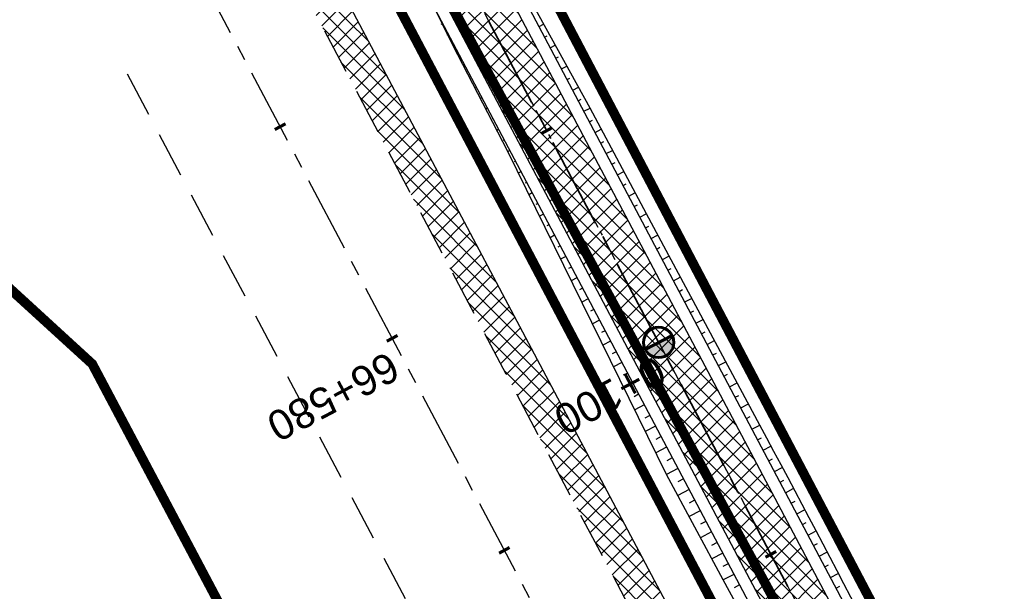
# Model space of a CAD drawing. Header units: metres. Extents: x 7529682 to 7533751, y 5721195 to 5727842.
# Tile 177 of 179: x 7529736 to 7529777, y 5727698 to 5727722. Entities that reach past the tile are written whole.
import ezdxf

# ---------------------------------------------------------------- set-up
doc = ezdxf.new("R2010")
doc.units = ezdxf.units.M
for name, pattern in [('817-dzialki-09-05-04$0$HIDDEN', [0.375, 0.25, -0.125]), ('ACAD_ISO05W100', [33, 24, -3, 0, -3, 0, -3]), ('CENTER', [50.8, 31.75, -6.35, 6.35, -6.35]), ('CENTER2', [28.575, 19.05, -3.175, 3.175, -3.175]), ('HIDDEN', [9.525, 6.35, -3.175])]:
    doc.linetypes.add(name, pattern=pattern)
for name, color, linetype in [('C-DROGI-SYTUACJA', 7, 'Continuous'), ('C-DROGI-SYTUACJA-ETYKIETY', 7, 'Continuous'), ('D-hatch-pobocza', 131, 'Continuous'), ('D-pobocza', 60, 'Continuous'), ('D-rowy', 160, 'Continuous'), ('D-skarpa', 2, 'Continuous'), ('D-skarpa-kreskowanie', 2, 'Continuous')]:
    doc.layers.add(name, color=color, linetype=linetype)
for name, color, linetype, lineweight, true_color in [('D-ewidencja-numery', 7, 'Continuous', 50, 0x40ff00), ('D-hatch-ciag-pieszo-rowerowy', 7, 'Continuous', 13, 0xff9f80), ('D-LR-etap-III', 7, '817-dzialki-09-05-04$0$HIDDEN', 50, 0x00008f)]:
    doc.layers.add(name, color=color, linetype=linetype, lineweight=lineweight, true_color=true_color)
for name, color, linetype, lineweight in [('D-krawędzie', 3, 'Continuous', 30), ('D-obrzeża', 2, 'Continuous', 30), ('D-oś', 10, 'CENTER', 30), ('D-pas-drogowy', 7, 'ACAD_ISO05W100', 50)]:
    doc.layers.add(name, color=color, linetype=linetype, lineweight=lineweight)
doc.layers.add('poprzeczki', color=7, linetype='Continuous', true_color=0x0000c7)
doc.styles.get("Standard").update_dxf_attribs({"font": 'arial.ttf'})
pattern_1 = [(45, (0, 0), (-0.33675960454, 0.33675960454), []), (135, (0, 0), (-0.33675960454, -0.33675960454), [])]

# ---------------------------------------------------------------- blocks, each defined once
blk = doc.blocks.new('AeccTickLine')
at = {"color": 0, "linetype": 'ByBlock', "lineweight": -2}
blk.add_line((0, 1), (0, -1), dxfattribs=at)
blk = doc.blocks.new('kilometraz')
at = {"linetype": 'ByBlock', "lineweight": -2}
blk.add_hatch(color=0, dxfattribs=at).paths.add_polyline_path([(0, -0.28125, 0.41421356), (0.28125, 0, 0.41421356), (0, 0.28125)])
at = {"color": 0, "linetype": 'ByBlock', "lineweight": -2}
blk.add_line((0, 0.28125), (0, -0.28125), dxfattribs=at)
blk.add_circle((0, 0), 0.28125, dxfattribs=at)

msp = doc.modelspace()

# ---------------------------------------------------------------- hatches: boundary and pattern name
at = {"layer": 'D-hatch-ciag-pieszo-rowerowy'}
h = msp.add_hatch(dxfattribs=at)
h.set_pattern_fill('ANSI37', color=256, scale=0.15, style=0)
h.set_pattern_definition(pattern_1)
edge = h.paths.add_edge_path()
edge.add_line((7529794.958, 5727650.503), (7529776.019, 5727686.408))
edge.add_line((7529776.019, 5727686.408), (7529748.844, 5727737.805))
edge.add_line((7529748.844, 5727737.805), (7529744.118, 5727746.741))
edge.add_arc((7529726.438, 5727737.391), 20, 27.8727, 44.2965)
edge.add_line((7529740.753, 5727751.358), (7529739.549, 5727752.592))
edge.add_arc((7529753.864, 5727766.559), 20, 207.9018, 224.2965, ccw=False)
edge.add_line((7529736.189, 5727757.2), (7529717.235, 5727792.995))
edge.add_line((7529717.235, 5727792.995), (7529715.008, 5727791.858))
edge.add_line((7529715.008, 5727791.858), (7529734.148, 5727755.712))
edge.add_arc((7529751.823, 5727765.071), 20, 207.9018, 224.2965)
edge.add_line((7529737.508, 5727751.104), (7529738.712, 5727749.87))
edge.add_arc((7529724.397, 5727735.903), 20, 27.8728, 44.2965, ccw=False)
edge.add_line((7529742.077, 5727745.253), (7529746.633, 5727736.639))
edge.add_line((7529746.633, 5727736.639), (7529773.808, 5727685.242))
edge.add_line((7529773.808, 5727685.242), (7529792.751, 5727649.328))
edge.add_line((7529792.751, 5727649.328), (7529811.281, 5727614.82))
edge.add_line((7529811.281, 5727614.82), (7529836.657, 5727568.297))
edge.add_line((7529836.657, 5727568.297), (7529856.555, 5727531.255))
edge.add_line((7529856.555, 5727531.255), (7529859.536, 5727525.637))
edge.add_line((7529859.536, 5727525.637), (7529862.565, 5727525.262))
edge.add_line((7529862.565, 5727525.262), (7529858.761, 5727532.432))
edge.add_line((7529858.761, 5727532.432), (7529838.856, 5727569.487))
edge.add_line((7529838.856, 5727569.487), (7529813.479, 5727616.01))
edge.add_line((7529813.479, 5727616.01), (7529794.958, 5727650.503))
at = {"layer": 'D-hatch-pobocza'}
h = msp.add_hatch(dxfattribs=at)
h.set_pattern_fill('ANSI37', color=256, scale=0.15, style=0)
h.set_pattern_definition(pattern_1)
h.paths.add_polyline_path([(7529905.34, 5727429.09), (7529892.28, 5727453.58), (7529881.53, 5727473.69), (7529872.27, 5727491.4), (7529857.46, 5727519.14), (7529841.38, 5727549.79), (7529827.75, 5727575.78), (7529816.4, 5727596.89), (7529800.43, 5727627.4), (7529788.07, 5727650.98), (7529775.85, 5727673.83), (7529761.3, 5727701.31), (7529749.89, 5727722.83), (7529745.5, 5727731.66), (7529738.971, 5727744.085), (7529737.465, 5727743.316), (7529742.213, 5727734.302), (7529762.326, 5727696.274), (7529777.785, 5727667.006), (7529799.322, 5727626.3), (7529822.193, 5727583.156), (7529846.924, 5727536.347), (7529864.752, 5727502.663), (7529900.459, 5727434.965), (7529935.352, 5727369.308), (7529971.476, 5727300.786), (7529988.361, 5727268.841), (7529990.28, 5727268.6), (7529990.329, 5727268.617), (7529981.66, 5727284.96), (7529968.42, 5727309.6), (7529956.4, 5727332.85), (7529943.52, 5727357.04), (7529932.32, 5727378.32), (7529916.68, 5727408.01)])

# ---------------------------------------------------------------- linework, layer by layer
at = {"layer": 'C-DROGI-SYTUACJA', "color": 10, "linetype": 'CENTER2', "lineweight": 35, "ltscale": 0.2}
msp.add_lwpolyline([(7529714.301, 5727795.865), (7529735.169, 5727756.456, 0.071658), (7529738.529, 5727751.848), (7529739.732, 5727750.614, -0.071785), (7529743.098, 5727745.997), (7529747.739, 5727737.221), (7529774.913, 5727685.825), (7529793.855, 5727649.915), (7529812.38, 5727615.415), (7529837.757, 5727568.892), (7529857.658, 5727531.843), (7529878.79, 5727492.008), (7529902.589, 5727447.335), (7529918.538, 5727417.135), (7529944.281, 5727366.741), (7529969.685, 5727318.815), (7529986.23, 5727287.312), (7529994.785, 5727271.452), (7530014.919, 5727233.118)], format="xyb", dxfattribs=at)
at = {"layer": 'D-ewidencja-numery', "color": 12, "ltscale": 15, "true_color": 0xc70000}
msp.add_lwpolyline([(7529715.573, 5727792.968), (7529717.68, 5727794.024), (7529736.275, 5727758.647), (7529744.511, 5727750.406), (7529750.283, 5727738.55), (7529777.109, 5727687.569), (7529796.515, 5727651.33), (7529814.938, 5727616.793), (7529839.007, 5727572.304), (7529860.618, 5727532.509), (7529882.349, 5727491.504), (7529904.865, 5727449.096), (7529920.747, 5727418.885), (7529946.677, 5727368.547), (7529972.025, 5727320.573), (7529987.74, 5727290.153), (7529996.497, 5727273.662), (7530017.541, 5727234.203)], dxfattribs=at)
at = {"layer": 'D-krawędzie', "linetype": 'HIDDEN', "ltscale": 0.3}
msp.add_lwpolyline([(7529737.465, 5727743.316), (7529742.213, 5727734.302), (7529762.326, 5727696.274), (7529777.785, 5727667.006), (7529799.322, 5727626.3), (7529822.193, 5727583.156), (7529846.924, 5727536.347), (7529864.752, 5727502.663), (7529900.459, 5727434.965), (7529935.352, 5727369.308), (7529971.476, 5727300.786), (7530006.702, 5727234.141), (7530044.198, 5727163.133), (7530082.89, 5727090.2), (7530098.687, 5727060.362), (7530131.998, 5726997.21), (7530163.822, 5726937.097), (7530204.081, 5726861.013), (7530247.82, 5726778.438), (7530252.22, 5726770.26), (7530259.735, 5726756.9), (7530263.782, 5726749.287), (7530270.196, 5726737.096)], dxfattribs=at)
at = {"layer": 'D-krawędzie', "linetype": 'HIDDEN', "ltscale": 0.3, "flags": 128}
msp.add_lwpolyline([(7529740.66, 5727719.87), (7529764.16, 5727675.55)], dxfattribs=at)
at = {"layer": 'D-LR-etap-III', "ltscale": 10, "flags": 128}
msp.add_lwpolyline([(7531750.474, 5723895.103, 0.4, 0.4, 0), (7531750.505, 5723895.13, 0.4, 0.4, 0), (7531682.71, 5724022.92, 0.4, 0.4, 0), (7531619.177, 5724147.204, 0.4, 0.4, 0), (7531592.309, 5724198.489, 0.4, 0.4, 0), (7531553.264, 5724272.919, 0.4, 0.4, 0), (7531504.02, 5724366.79, 0.4, 0.4, 0), (7531482.09, 5724407.62, 0.4, 0.4, 0), (7531412.35, 5724541.183, 0.4, 0.4, 0), (7531388.464, 5724586.93, 0.4, 0.4, 0), (7531345.12, 5724669.94, 0.4, 0.4, 0), (7531127.66, 5725081.67, 0.4, 0.4, 0), (7531059.253, 5725211.041, 0.4, 0.4, 0), (7531008.007, 5725307.954, 0.4, 0.4, 0), (7530964.182, 5725390.836, 0.4, 0.4, 0), (7530914.557, 5725484.684, 0.4, 0.4, 0), (7530865.243, 5725577.494, 0.4, 0.4, 0), (7530840.085, 5725624.059, 0.4, 0.4, 0), (7530802.56, 5725694.925, 0.4, 0.4, 0), (7530755.54, 5725787.51, 0.4, 0.4, 0), (7530708.718, 5725876.303, 0.4, 0.4, 0), (7530695.12, 5725902.09, 0.4, 0.4, 0), (7530642.914, 5726001.078, 0.4, 0.4, 0), (7530634.935, 5726016.147, 0.4, 0.4, 0), (7530610.82, 5726061.93, 0.4, 0.4, 0), (7530610.82, 5726061.93, 0.4, 0.4, 0), (7530607.21, 5726063.51, 0.4, 0.4, 0), (7530597.42, 5726080.68, 0.4, 0.4, 0), (7530591.16, 5726088.44, 0.4, 0.4, 0), (7530581.28, 5726107.21, 0.4, 0.4, 0), (7530571.29, 5726130.56, 0.4, 0.4, 0), (7530549.555, 5726171.527, 0.4, 0.4, 0), (7530531.014, 5726206.474, 0.4, 0.4, 0), (7530516.461, 5726236.017, 0.4, 0.4, 0), (7530500.799, 5726266.141, 0.4, 0.4, 0), (7530491.35, 5726283.94, 0.4, 0.4, 0), (7530482.4, 5726303.41, 0.4, 0.4, 0), (7530482.4, 5726303.41, 0.4, 0.4, 0), (7530450.41, 5726357.28, 0.4, 0.4, 0), (7530397.759, 5726458.5, 0.4, 0.4, 0), (7530334.708, 5726583.665, 0.4, 0.4, 0), (7530303.939, 5726645.168, 0.4, 0.4, 0), (7530300.51, 5726651.778, 0.4, 0.4, 0), (7530289.214, 5726671.967, 0.4, 0.4, 0), (7530281.54, 5726685.57, 0.4, 0.4, 0), (7530261.371, 5726724.163, 0.4, 0.4, 0), (7530254.03, 5726738.21, 0.4, 0.4, 0), (7530197.22, 5726845.06, 0.4, 0.4, 0), (7530194.71, 5726849.15, 0.4, 0.4, 0), (7530195.92, 5726850.75, 0.4, 0.4, 0), (7530170.547, 5726892.961, 0.4, 0.4, 0), (7530143.175, 5726945.066, 0.4, 0.4, 0), (7530105.06, 5727018.32, 0.4, 0.4, 0), (7530100.06, 5727027.16, 0.4, 0.4, 0), (7530062.319, 5727099.625, 0.4, 0.4, 0), (7530015.379, 5727189.42, 0.4, 0.4, 0), (7529983.208, 5727250.207, 0.4, 0.4, 0), (7529953.284, 5727306.747, 0.4, 0.4, 0), (7529900.671, 5727406.159, 0.4, 0.4, 0), (7529890.63, 5727425.131, 0.4, 0.4, 0), (7529875.155, 5727454.426, 0.4, 0.4, 0), (7529857.56, 5727487.787, 0.4, 0.4, 0), (7529835.194, 5727530.193, 0.4, 0.4, 0), (7529811.741, 5727574.662, 0.4, 0.4, 0), (7529792.102, 5727611.923, 0.4, 0.4, 0), (7529768.066, 5727657.47, 0.4, 0.4, 0), (7529755.211, 5727682.131, 0.4, 0.4, 0), (7529753.31, 5727681.13, 0.4, 0.4, 0), (7529739.21, 5727707.77, 0.4, 0.4, 0), (7529735.395, 5727711.252, 0.4, 0.4, 0), (7529725.42, 5727730.2, 0.4, 0.4, 0), (7529723.55, 5727729.88, 0.4, 0.4, 0), (7529695.567, 5727782.932, 0.4, 0.4, 0), (7529717.68, 5727794.024, 0.4, 0.4, 0), (7529736.275, 5727758.647, 0.4, 0.4, 0), (7529736.275, 5727758.647, 0.4, 0.4, 0), (7529744.511, 5727750.406, 0.4, 0.4, 0), (7529744.511, 5727750.406, 0.4, 0.4, 0), (7529750.283, 5727738.55, 0.4, 0.4, 0), (7529777.109, 5727687.569, 0.4, 0.4, 0), (7529796.515, 5727651.33, 0.4, 0.4, 0), (7529814.938, 5727616.793, 0.4, 0.4, 0), (7529839.007, 5727572.304, 0.4, 0.4, 0), (7529860.618, 5727532.509, 0.4, 0.4, 0), (7529882.349, 5727491.504, 0.4, 0.4, 0), (7529904.865, 5727449.096, 0.4, 0.4, 0), (7529920.747, 5727418.885, 0.4, 0.4, 0), (7529946.677, 5727368.547, 0.4, 0.4, 0), (7529972.025, 5727320.573, 0.4, 0.4, 0), (7529987.74, 5727290.153, 0.4, 0.4, 0), (7529996.497, 5727273.662, 0.4, 0.4, 0), (7530017.541, 5727234.203, 0.4, 0.4, 0), (7530033.054, 5727204.864, 0.4, 0.4, 0), (7530051.623, 5727170.223, 0.4, 0.4, 0), (7530069.277, 5727137.016, 0.4, 0.4, 0), (7530089.385, 5727097.534, 0.4, 0.4, 0), (7530109.713, 5727060.747, 0.4, 0.4, 0), (7530136.77, 5727011.64, 0.4, 0.4, 0), (7530162.447, 5726962.744, 0.4, 0.4, 0), (7530187.674, 5726916.992, 0.4, 0.4, 0), (7530207.821, 5726879.335, 0.4, 0.4, 0), (7530230.626, 5726834.519, 0.4, 0.4, 0), (7530262.288, 5726776.618, 0.4, 0.4, 0), (7530277.51, 5726760.213, 0.4, 0.4, 0), (7530286.037, 5726744.107, 0.4, 0.4, 0), (7530288.097, 5726735.884, 0.4, 0.4, 0), (7530290.394, 5726725.047, 0.4, 0.4, 0), (7530296.177, 5726713.583, 0.4, 0.4, 0), (7530302.726, 5726701.182, 0.4, 0.4, 0), (7530325.685, 5726657.466, 0.4, 0.4, 0), (7530343.244, 5726623.649, 0.4, 0.4, 0), (7530360.23, 5726591.747, 0.4, 0.4, 0), (7530383.209, 5726548.059, 0.4, 0.4, 0), (7530406.018, 5726503.606, 0.4, 0.4, 0), (7530427.465, 5726462.62, 0.4, 0.4, 0), (7530447.928, 5726424.388, 0.4, 0.4, 0), (7530471.127, 5726379.921, 0.4, 0.4, 0), (7530490.501, 5726343.033, 0.4, 0.4, 0), (7530509.499, 5726306.733, 0.4, 0.4, 0), (7530529.89, 5726267.244, 0.4, 0.4, 0), (7530543.852, 5726238.99, 0.4, 0.4, 0), (7530554.809, 5726218.944, 0.4, 0.4, 0), (7530559.027, 5726212.223, 0.4, 0.4, 0), (7530563.061, 5726206.41, 0.4, 0.4, 0), (7530566.934, 5726200.464, 0.4, 0.4, 0), (7530569.771, 5726194.902, 0.4, 0.4, 0), (7530571.473, 5726191.282, 0.4, 0.4, 0), (7530572.839, 5726188.025, 0.4, 0.4, 0), (7530575.295, 5726182.035, 0.4, 0.4, 0), (7530579.737, 5726173.306, 0.4, 0.4, 0), (7530583.3, 5726167.41, 0.4, 0.4, 0), (7530593.4, 5726163.33, 0.4, 0.4, 0), (7530598.618, 5726155.264, 0.4, 0.4, 0), (7530608.258, 5726140.497, 0.4, 0.4, 0), (7530603.27, 5726136.83, 0.4, 0.4, 0), (7530606.53, 5726131.84, 0.4, 0.4, 0), (7530604.239, 5726124.217, 0.4, 0.4, 0), (7530605.847, 5726121.63, 0.4, 0.4, 0), (7530608.972, 5726116.164, 0.4, 0.4, 0), (7530618.114, 5726097.791, 0.4, 0.4, 0), (7530651.213, 5726034.96, 0.4, 0.4, 0), (7530670.244, 5725998.611, 0.4, 0.4, 0), (7530698.075, 5725945.953, 0.4, 0.4, 0), (7530716.506, 5725911.305, 0.4, 0.4, 0), (7530735.223, 5725875.667, 0.4, 0.4, 0), (7530752.504, 5725842.155, 0.4, 0.4, 0), (7530778.311, 5725793.501, 0.4, 0.4, 0), (7530797.5, 5725756.382, 0.4, 0.4, 0), (7530812.519, 5725728.289, 0.4, 0.4, 0), (7530820.039, 5725713.16, 0.4, 0.4, 0), (7530822.422, 5725710.194, 0.4, 0.4, 0), (7530833.155, 5725688.801, 0.4, 0.4, 0), (7530849.629, 5725656.159, 0.4, 0.4, 0), (7530867.983, 5725621.964, 0.4, 0.4, 0), (7530872.63, 5725612.888, 0.4, 0.4, 0), (7530880.354, 5725597.595, 0.4, 0.4, 0), (7530883.839, 5725593.389, 0.4, 0.4, 0), (7530891.782, 5725587.763, 0.4, 0.4, 0), (7530895.039, 5725584.281, 0.4, 0.4, 0), (7530897.034, 5725580.941, 0.4, 0.4, 0), (7530900.952, 5725579.946, 0.4, 0.4, 0), (7530904.81, 5725571.977, 0.4, 0.4, 0), (7530903.682, 5725568.566, 0.4, 0.4, 0), (7530908.901, 5725558.845, 0.4, 0.4, 0), (7530910.252, 5725545.672, 0.4, 0.4, 0), (7530912.873, 5725538.646, 0.4, 0.4, 0), (7530945.278, 5725478.464, 0.4, 0.4, 0), (7530959.692, 5725450.246, 0.4, 0.4, 0), (7531002.827, 5725368.192, 0.4, 0.4, 0), (7531044.704, 5725290.314, 0.4, 0.4, 0), (7531064.099, 5725253.213, 0.4, 0.4, 0), (7531083.01, 5725216.678, 0.4, 0.4, 0), (7531113.013, 5725158.466, 0.4, 0.4, 0), (7531137.364, 5725113.071, 0.4, 0.4, 0), (7531150.831, 5725086.712, 0.4, 0.4, 0), (7531159.746, 5725076.641, 0.4, 0.4, 0), (7531166.31, 5725074.58, 0.4, 0.4, 0), (7531172.29, 5725062.58, 0.4, 0.4, 0), (7531170.59, 5725055.606, 0.4, 0.4, 0), (7531173.733, 5725044.081, 0.4, 0.4, 0), (7531215.342, 5724964.86, 0.4, 0.4, 0), (7531238.054, 5724921.685, 0.4, 0.4, 0), (7531262.39, 5724875.283, 0.4, 0.4, 0), (7531295.587, 5724811.266, 0.4, 0.4, 0), (7531348.488, 5724712.363, 0.4, 0.4, 0), (7531363.741, 5724682.684, 0.4, 0.4, 0), (7531366.987, 5724675.865, 0.4, 0.4, 0), (7531382.541, 5724646.111, 0.4, 0.4, 0), (7531401.299, 5724610.875, 0.4, 0.4, 0), (7531428.965, 5724558.862, 0.4, 0.4, 0), (7531449.111, 5724520.398, 0.4, 0.4, 0), (7531477.293, 5724465.831, 0.4, 0.4, 0), (7531500.996, 5724421.113, 0.4, 0.4, 0), (7531512.122, 5724400.549, 0.4, 0.4, 0), (7531513.782, 5724396.757, 0.4, 0.4, 0), (7531526.32, 5724379.39, 0.4, 0.4, 0), (7531566.784, 5724302.736, 0.4, 0.4, 0), (7531612.277, 5724225.61, 0.4, 0.4, 0), (7531620.493, 5724210.548, 0.4, 0.4, 0), (7531631.578, 5724196.258, 0.4, 0.4, 0), (7531653.484, 5724152.434, 0.4, 0.4, 0), (7531661.151, 5724128.494, 0.4, 0.4, 0), (7531673.881, 5724101.186, 0.4, 0.4, 0), (7531684.691, 5724081.184, 0.4, 0.4, 0), (7531699.212, 5724051.17, 0.4, 0.4, 0), (7531704.034, 5724040.584, 0.4, 0.4, 0), (7531704.034, 5724040.584, 0.4, 0.4, 0), (7531703.913, 5724037.17, 0.4, 0.4, 0), (7531736.42, 5723969.232, 0.4, 0.4, 0), (7531738.285, 5723967.699, 0.4, 0.4, 0), (7531742.181, 5723962.346, 0.4, 0.4, 0), (7531744.286, 5723958.616, 0.4, 0.4, 0), (7531755.393, 5723944.193, 0.4, 0.4, 0), (7531758.69, 5723936.76, 0.4, 0.4, 0), (7531780.08, 5723929.25, 0.4, 0.4, 0), (7531792.612, 5723906.338, 0.4, 0.4, 0), (7531792.612, 5723906.338, 0.4, 0.4, 0), (7531756.962, 5723883.055, 0.4, 0.4, 0), (7531750.46, 5723895.13, 0.4, 0.4, 0), (7531750.46, 5723895.13, 0, 0, 0)], format="xyseb", dxfattribs=at)
at = {"layer": 'D-obrzeża'}
for points in [[(7529996.408, 5727271.05), (7529995.888, 5727272.04), (7529987.333, 5727287.9), (7529970.791, 5727319.398), (7529945.39, 5727367.318), (7529919.647, 5727417.711), (7529903.693, 5727447.921), (7529879.894, 5727492.595), (7529858.761, 5727532.432), (7529838.856, 5727569.487), (7529813.479, 5727616.01), (7529794.958, 5727650.503), (7529776.019, 5727686.408), (7529748.844, 5727737.805), (7529744.118, 5727746.741, 0.071785), (7529740.753, 5727751.358), (7529739.549, 5727752.592, -0.071658), (7529736.189, 5727757.2), (7529717.235, 5727792.995)], [(7530013.813, 5727232.534), (7529993.681, 5727270.865), (7529985.127, 5727286.725), (7529968.58, 5727318.231), (7529943.172, 5727366.164), (7529917.429, 5727416.559), (7529901.485, 5727446.75), (7529877.686, 5727491.422), (7529856.555, 5727531.255), (7529836.657, 5727568.297), (7529811.281, 5727614.82), (7529792.751, 5727649.328), (7529773.808, 5727685.242), (7529746.633, 5727736.639), (7529746.633, 5727736.639), (7529742.077, 5727745.253, 0.071785), (7529738.712, 5727749.87), (7529737.508, 5727751.104, -0.071658), (7529734.148, 5727755.712), (7529715.008, 5727791.858)]]:
    msp.add_lwpolyline(points, format="xyb", dxfattribs=at)
at = {"layer": 'D-oś', "ltscale": 0.1}
msp.add_lwpolyline([(7530260.688, 5726747.65), (7530256.664, 5726755.22), (7530249.153, 5726768.573), (7530244.732, 5726776.79), (7530200.988, 5726859.376), (7530160.728, 5726935.459), (7530128.903, 5726995.575), (7530095.593, 5727058.727), (7530079.798, 5727088.56), (7530041.105, 5727161.496), (7530003.607, 5727232.506), (7529968.381, 5727299.153), (7529932.259, 5727367.671), (7529897.365, 5727433.327), (7529861.657, 5727501.028), (7529843.829, 5727534.712), (7529819.1, 5727581.518), (7529796.228, 5727624.663), (7529774.69, 5727665.371), (7529759.232, 5727694.637), (7529739.12, 5727732.663), (7529700.238, 5727806.043)], dxfattribs=at)
at = {"layer": 'D-oś', "ltscale": 0.03}
msp.add_lwpolyline([(7529714.301, 5727795.865), (7529735.169, 5727756.456, 0.071658), (7529738.529, 5727751.848), (7529739.732, 5727750.614, -0.071785), (7529743.098, 5727745.997), (7529747.739, 5727737.221), (7529774.913, 5727685.825), (7529793.855, 5727649.915), (7529812.38, 5727615.415), (7529837.757, 5727568.892), (7529857.658, 5727531.843), (7529878.79, 5727492.008), (7529902.589, 5727447.335), (7529918.538, 5727417.135), (7529944.281, 5727366.741), (7529969.685, 5727318.815), (7529986.23, 5727287.312), (7529994.785, 5727271.452), (7530014.919, 5727233.118)], format="xyb", dxfattribs=at)
at = {"layer": 'D-pas-drogowy', "ltscale": 0.2, "flags": 128}
msp.add_lwpolyline([(7531633.019, 5724182.834, 0.4, 0.4, 0), (7531617.559, 5724211.608, 0.4, 0.4, 0), (7531566.784, 5724302.736, 0.4, 0.4, 0), (7531538.419, 5724356.47, 0.4, 0.4, 0), (7531526.32, 5724379.39, 0.4, 0.4, 0), (7531516.102, 5724393.607, 0.4, 0.4, 0.001485), (7531513.78, 5724396.838, 0.4, 0.4, 0), (7531501.87, 5724413.41, 0.4, 0.4, 0), (7531474.926, 5724464.508, 0.4, 0.4, 0), (7531446.2, 5724518.992, 0.4, 0.4, 0), (7531424.962, 5724559.262, 0.4, 0.4, 0), (7531398.444, 5724609.566, 0.4, 0.4, 0), (7531379.647, 5724645.216, 0.4, 0.4, 0), (7531365.23, 5724672.56, 0.4, 0.4, 0), (7531341.306, 5724717.915, 0.4, 0.4, 0), (7531312.9, 5724771.789, 0.4, 0.4, 0), (7531292.591, 5724810.307, 0.4, 0.4, 0), (7531259.392, 5724873.271, 0.4, 0.4, 0), (7531233.74, 5724921.923, 0.4, 0.4, 0), (7531203.073, 5724980.092, 0.4, 0.4, 0), (7531173.471, 5725036.225, 0.4, 0.4, 0), (7531168.27, 5725046.09, 0.4, 0.4, 0), (7531172.29, 5725062.58, 0.4, 0.4, 0), (7531166.31, 5725074.58, 0.4, 0.4, 0), (7531150.32, 5725079.6, 0.4, 0.4, 0), (7531141.5, 5725096.43, 0.4, 0.4, 0), (7531109.312, 5725157.814, 0.4, 0.4, 0), (7531086.641, 5725201.048, 0.4, 0.4, 0), (7531059.198, 5725253.384, 0.4, 0.4, 0), (7531028.207, 5725312.489, 0.4, 0.4, 0), (7530999.105, 5725367.99, 0.4, 0.4, 0), (7530956.248, 5725449.725, 0.4, 0.4, 0), (7530924.398, 5725510.464, 0.4, 0.4, 0), (7530897.51, 5725561.74, 0.4, 0.4, 0), (7530894.46, 5725566.14, 0.4, 0.4, 0), (7530892.16, 5725570.49, 0.4, 0.4, 0), (7530869.363, 5725613.307, 0.4, 0.4, 0), (7530861.694, 5725627.705, 0.4, 0.4, 0), (7530852.74, 5725644.52, 0.4, 0.4, 0), (7530831.51, 5725684.2, 0.4, 0.4, 0), (7530811.13, 5725722.52, 0.4, 0.4, 0), (7530792.348, 5725757.941, 0.4, 0.4, 0), (7530768.03, 5725803.8, 0.4, 0.4, 0), (7530748.769, 5725840.179, 0.4, 0.4, 0), (7530727.7, 5725879.97, 0.4, 0.4, 0), (7530712.098, 5725909.545, 0.4, 0.4, 0), (7530693.644, 5725944.645, 0.4, 0.4, 0), (7530665.702, 5725997.539, 0.4, 0.4, 0), (7530641.76, 5726042.88, 0.4, 0.4, 0), (7530616.5, 5726091.48, 0.4, 0.4, 0), (7530604.628, 5726114.32, 0.4, 0.4, -0.007763), (7530602.5, 5726118.43, 0.4, 0.4, 0), (7530603.992, 5726123.395, 0.4, 0.4, 0), (7530606.53, 5726131.84, 0.4, 0.4, 0), (7530603.27, 5726136.83, 0.4, 0.4, 0), (7530593.776, 5726151.369, 0.4, 0.4, 0), (7530590.203, 5726156.84, 0.4, 0.4, 0), (7530583.3, 5726167.41, 0.4, 0.4, 0), (7530580.578, 5726170.428, 0.4, 0.4, 0), (7530575.85, 5726175.67, 0.4, 0.4, 0), (7530569.01, 5726186.66, 0.4, 0.4, 0), (7530562.555, 5726199.189, 0.4, 0.4, 0), (7530555.67, 5726211.39, 0.4, 0.4, 0), (7530548.29, 5726224.23, 0.4, 0.4, 0), (7530540.58, 5726237.71, 0.4, 0.4, 0), (7530532.68, 5726252.65, 0.4, 0.4, 0), (7530524.06, 5726269.35, 0.4, 0.4, 0), (7530502.82, 5726309.91, 0.4, 0.4, 0), (7530488.83, 5726336.63, 0.4, 0.4, 0), (7530466.03, 5726380.16, 0.4, 0.4, 0), (7530438.47, 5726432.77, 0.4, 0.4, 0), (7530424.53, 5726459.09, 0.4, 0.4, 0), (7530401.63, 5726502.97, 0.4, 0.4, 0), (7530383.38, 5726538.06, 0.4, 0.4, 0), (7530353.97, 5726593.52, 0.4, 0.4, 0), (7530338.47, 5726622.74, 0.4, 0.4, 0), (7530322.01, 5726653.88, 0.4, 0.4, 0), (7530297.54, 5726700.33, 0.4, 0.4, 0), (7530287.38, 5726719.6, 0.4, 0.4, 0), (7530285.95, 5726722.316, 0.4, 0.4, 0), (7530280.26, 5726733.12, 0.4, 0.4, 0), (7530266.73, 5726758.74, 0.4, 0.4, 0), (7530260.42, 5726770.47, 0.4, 0.4, 0), (7530253.25, 5726783.82, 0.4, 0.4, 0), (7530244.95, 5726799.33, 0.4, 0.4, 0), (7530239.39, 5726808.49, 0.4, 0.4, 0), (7530238.29, 5726807.9, 0.4, 0.4, 0), (7530218.11, 5726850.67, 0.4, 0.4, 0), (7530175.907, 5726928.168, 0.4, 0.4, 0), (7530096.68, 5727076.15, 0.4, 0.4, 0), (7530094.68, 5727079.89, 0.4, 0.4, 0), (7530064.597, 5727135.523, 0.4, 0.4, 0), (7530046.731, 5727168.892, 0.4, 0.4, 0), (7530025.803, 5727208.461, 0.4, 0.4, 0), (7530012.847, 5727232.979, 0.4, 0.4, 0), (7529994.15, 5727268.45, 0.4, 0.4, 0), (7529981.671, 5727291.93, 0.4, 0.4, 0), (7529949.89, 5727351.73, 0.4, 0.4, 0), (7529924.75, 5727399.03, 0.4, 0.4, 0), (7529915.516, 5727417.1, 0.4, 0.4, 0), (7529885.83, 5727475.19, 0.4, 0.4, 0), (7529862.56, 5727519.97, 0.4, 0.4, 0), (7529852.985, 5727538.191, 0.4, 0.4, 0), (7529836.513, 5727569.511, 0.4, 0.4, 0), (7529815.369, 5727609.141, 0.4, 0.4, 0), (7529792.795, 5727651.247, 0.4, 0.4, 0), (7529774.199, 5727685.858, 0.4, 0.4, 0), (7529746.966, 5727736.059, 0.4, 0.4, 0), (7529733.92, 5727757.62, 0.4, 0.4, 0), (7529708.607, 5727806.389, 0.4, 0.4, 0), (7529688.492, 5727796.345, 0.4, 0.4, 0), (7529723.55, 5727729.88, 0.4, 0.4, 0), (7529725.42, 5727730.2, 0.4, 0.4, 0), (7529735.38, 5727711.28, 0.4, 0.4, 0), (7529739.21, 5727707.77, 0.4, 0.4, 0), (7529753.31, 5727681.13, 0.4, 0.4, 0), (7529755.178, 5727682.114, 0.4, 0.4, 0), (7529792.102, 5727611.923, 0.4, 0.4, 0), (7529811.741, 5727574.662, 0.4, 0.4, 0), (7529835.194, 5727530.193, 0.4, 0.4, 0), (7529857.56, 5727487.787, 0.4, 0.4, 0), (7529875.155, 5727454.426, 0.4, 0.4, 0), (7529890.63, 5727425.131, 0.4, 0.4, 0), (7529900.671, 5727406.159, 0.4, 0.4, 0), (7529953.284, 5727306.747, 0.4, 0.4, 0), (7529983.208, 5727250.207, 0.4, 0.4, 0), (7530015.379, 5727189.42, 0.4, 0.4, 0), (7530062.319, 5727099.625, 0.4, 0.4, 0), (7530100.06, 5727027.16, 0.4, 0.4, 0), (7530105.06, 5727018.32, 0.4, 0.4, 0), (7530143.175, 5726945.066, 0.4, 0.4, 0), (7530170.547, 5726892.961, 0.4, 0.4, 0), (7530195.92, 5726850.75, 0.4, 0.4, 0), (7530194.71, 5726849.15, 0.4, 0.4, 0), (7530197.22, 5726845.06, 0.4, 0.4, 0), (7530254.03, 5726738.21, 0.4, 0.4, 0), (7530261.371, 5726724.163, 0.4, 0.4, 0), (7530281.54, 5726685.57, 0.4, 0.4, 0), (7530289.214, 5726671.967, 0.4, 0.4, 0), (7530300.51, 5726651.778, 0.4, 0.4, 0), (7530303.939, 5726645.168, 0.4, 0.4, 0), (7530334.708, 5726583.665, 0.4, 0.4, 0), (7530397.759, 5726458.5, 0.4, 0.4, 0), (7530450.41, 5726357.28, 0.4, 0.4, 0), (7530482.4, 5726303.41, 0.4, 0.4, 0), (7530483.688, 5726301.003, 0.4, 0.4, 0), (7530491.35, 5726283.94, 0.4, 0.4, 0), (7530512.67, 5726243.78, 0.4, 0.4, 0), (7530529.43, 5726209.46, 0.4, 0.4, 0), (7530571.29, 5726130.56, 0.4, 0.4, 0), (7530581.28, 5726107.21, 0.4, 0.4, 0), (7530591.16, 5726088.44, 0.4, 0.4, 0), (7530597.42, 5726080.68, 0.4, 0.4, 0), (7530607.21, 5726063.51, 0.4, 0.4, 0), (7530610.82, 5726061.93, 0.4, 0.4, 0), (7530634.935, 5726016.147, 0.4, 0.4, 0), (7530642.914, 5726001.078, 0.4, 0.4, 0), (7530695.12, 5725902.09, 0.4, 0.4, 0), (7530708.718, 5725876.303, 0.4, 0.4, 0), (7530755.54, 5725787.51, 0.4, 0.4, 0), (7530802.56, 5725694.925, 0.4, 0.4, 0), (7530840.085, 5725624.059, 0.4, 0.4, 0), (7530865.243, 5725577.494, 0.4, 0.4, 0), (7530914.557, 5725484.684, 0.4, 0.4, 0), (7530964.182, 5725390.836, 0.4, 0.4, 0), (7531008.007, 5725307.954, 0.4, 0.4, 0), (7531059.253, 5725211.041, 0.4, 0.4, 0), (7531127.66, 5725081.67, 0.4, 0.4, 0), (7531345.12, 5724669.94, 0.4, 0.4, 0), (7531388.464, 5724586.93, 0.4, 0.4, 0), (7531412.35, 5724541.183, 0.4, 0.4, 0), (7531482.09, 5724407.62, 0.4, 0.4, 0), (7531504.02, 5724366.79, 0.4, 0.4, 0), (7531519.374, 5724337.52, 0.4, 0.4, 0), (7531563.749, 5724252.932, 0.4, 0.4, 0), (7531602.175, 5724179.681, 0.4, 0.4, 0), (7531619.177, 5724147.204, 0.4, 0.4, 0), (7531625.038, 5724135.635, 0.4, 0.4, 0), (7531656.796, 5724073.316, 0.4, 0.4, 0), (7531675.12, 5724037.36, 0.4, 0.4, 0), (7531682.71, 5724022.92, 0.4, 0.4, 0), (7531705.565, 5723979.811, 0.4, 0.4, 0), (7531736.606, 5723921.262, 0.4, 0.4, 0), (7531750.46, 5723895.13, 0.4, 0.4, 0), (7531740.77, 5723886.56, 0.4, 0.4, 0), (7531732.86, 5723885, 0.4, 0.4, 0), (7531722.18, 5723887.77, 0.4, 0.4, 0), (7531729.87, 5723862.17, 0.4, 0.4, 0), (7531742.92, 5723861.93, 0.4, 0.4, 0), (7531763.71, 5723859.52, 0.4, 0.4, 0), (7531768.42, 5723854.12, 0.4, 0.4, 0), (7531787.42, 5723817.97, 0.4, 0.4, 0), (7531795.57, 5723809.82, 0.4, 0.4, 0), (7531816.347, 5723819.85, 0.4, 0.4, 0), (7531816.347, 5723819.85, 0.4, 0.4, 0), (7531805.06, 5723843.23, 0.4, 0.4, 0), (7531803.61, 5723886.23, 0.4, 0.4, 0), (7531803.61, 5723886.23, 0.4, 0.4, 0), (7531780.08, 5723929.25, 0.4, 0.4, 0), (7531758.69, 5723936.76, 0.4, 0.4, 0), (7531749.359, 5723946.412, 0.4, 0.4, 0), (7531742.71, 5723953.29, 0.4, 0.4, 0), (7531735.177, 5723967.878, 0.4, 0.4, 0), (7531722.37, 5723992.68, 0.4, 0.4, 0), (7531705.042, 5724030.886, 0.4, 0.4, 0), (7531699.47, 5724043.17, 0.4, 0.4, 0), (7531692.69, 5724058.11, 0.4, 0.4, 0), (7531679.672, 5724084.017, 0.4, 0.4, 0), (7531674.55, 5724094.21, 0.4, 0.4, 0), (7531666.633, 5724114.003, 0.4, 0.4, 0), (7531649, 5724153.82, 0.4, 0.4, 0), (7531641.49, 5724149.34, 0.4, 0.4, 0), (7531626.04, 5724179.34, 0.4, 0.4, 0), (7531633.03, 5724182.84, 0, 0, 0)], format="xyseb", dxfattribs=at)
at = {"layer": 'D-pobocza'}
for points in [[(7529719.962, 5727788.914), (7529736.631, 5727757.434, 0.071658), (7529739.907, 5727752.941), (7529741.111, 5727751.707, -0.071785), (7529744.56, 5727746.975), (7529749.286, 5727738.039), (7529776.461, 5727686.642), (7529795.4, 5727650.738), (7529813.919, 5727616.248), (7529839.296, 5727569.725), (7529859.202, 5727532.667), (7529880.335, 5727492.83), (7529904.135, 5727448.155), (7529920.091, 5727417.942), (7529945.833, 5727367.549), (7529971.233, 5727319.631), (7529987.775, 5727288.135), (7529996.33, 5727272.275), (7529996.866, 5727271.253)], [(7529718.045, 5727785.054), (7529733.706, 5727755.478, 0.071658), (7529737.151, 5727750.754), (7529738.354, 5727749.521, -0.071785), (7529741.635, 5727745.019), (7529746.191, 5727736.405), (7529773.366, 5727685.008), (7529792.31, 5727649.093), (7529810.841, 5727614.582), (7529836.218, 5727568.059), (7529856.114, 5727531.019), (7529877.245, 5727491.187), (7529901.043, 5727446.515), (7529916.985, 5727416.328), (7529942.728, 5727365.933), (7529968.137, 5727317.998), (7529984.685, 5727286.49), (7529993.24, 5727270.63), (7529993.656, 5727269.837)]]:
    msp.add_lwpolyline(points, format="xyb", dxfattribs=at)
at = {"layer": 'D-pobocza', "linetype": 'ByBlock'}
msp.add_lwpolyline([(7529990.329, 5727268.617), (7529981.66, 5727284.96), (7529968.42, 5727309.6), (7529956.4, 5727332.85), (7529943.52, 5727357.04), (7529932.32, 5727378.32), (7529916.68, 5727408.01), (7529905.34, 5727429.09), (7529892.28, 5727453.58), (7529881.53, 5727473.69), (7529872.27, 5727491.4), (7529857.46, 5727519.14), (7529841.38, 5727549.79), (7529827.75, 5727575.78), (7529816.4, 5727596.89), (7529800.43, 5727627.4), (7529788.07, 5727650.98), (7529775.85, 5727673.83), (7529761.3, 5727701.31), (7529749.89, 5727722.83), (7529745.5, 5727731.66), (7529738.971, 5727744.085), (7529737.465, 5727743.316)], dxfattribs=at)
at = {"layer": 'D-rowy', "linetype": 'HIDDEN', "ltscale": 0.1, "const_width": 0.4, "flags": 128}
msp.add_lwpolyline([(7530210.965, 5726857.162), (7530158.809, 5726954.52), (7530122.465, 5727022.753), (7530095.922, 5727072.859), (7530086.314, 5727091.113), (7530063.16, 5727134.709), (7530033.596, 5727190.759), (7530021.34, 5727213.676), (7530002.619, 5727249.036), (7529995.396, 5727262.503), (7529988.789, 5727275.206), (7529976.334, 5727299.006), (7529958.125, 5727333.488), (7529939.362, 5727369.129), (7529923.146, 5727399.734), (7529918.219, 5727408.985), (7529909.126, 5727427.527), (7529905.376, 5727434.673), (7529896.192, 5727451.152), (7529887.557, 5727467.231), (7529877.124, 5727486.657), (7529866.166, 5727506.778), (7529855.76, 5727526.176), (7529840.707, 5727554.898), (7529824.518, 5727585.588), (7529810.515, 5727612.292), (7529795.682, 5727640.077), (7529780.379, 5727668.69), (7529772.315, 5727684.078), (7529762.635, 5727702.447), (7529747.007, 5727732.117), (7529740.676, 5727744.954)], dxfattribs=at)
at = {"layer": 'D-skarpa', "linetype": 'Continuous'}
for points in [[(7529745.21, 5727747.114), (7529746.194, 5727745.115), (7529746.776, 5727743.933), (7529747.616, 5727742.225), (7529748.405, 5727740.628), (7529749.613, 5727738.212), (7529750.658, 5727736.163, 0.011045), (7529757.543, 5727722.836), (7529759.965, 5727718.46), (7529762.308, 5727714.043), (7529764.677, 5727709.64), (7529767.042, 5727705.234, -0.004644), (7529776.296, 5727687.504)], [(7529740.883, 5727745.063), (7529740.883, 5727745.063), (7529741.827, 5727742.805), (7529742.46, 5727741.651), (7529743.453, 5727740.024), (7529744.67, 5727738.652), (7529745.958, 5727736.278), (7529747.054, 5727734.257, -0.025162), (7529754.233, 5727721.085), (7529756.531, 5727716.644), (7529763.153, 5727703.178), (7529765.518, 5727698.773), (7529773.069, 5727684.85), (7529775.049, 5727681.191), (7529777.428, 5727676.793), (7529779.77, 5727672.375), (7529781.822, 5727667.804), (7529783.778, 5727663.183), (7529784.918, 5727660.722, 0.003927), (7529786.382, 5727657.944), (7529788.347, 5727654.288), (7529790.705, 5727649.879)]]:
    msp.add_lwpolyline(points, format="xyb", dxfattribs=at)
at = {"layer": 'D-skarpa-kreskowanie', "linetype": 'Continuous'}
for p, q in [((7529753.77, 5727721.951, 107.723), (7529753.819, 5727721.977, 107.686)), ((7529757.846, 5727721.848, 107.824), (7529758.035, 5727721.948, 107.682)), ((7529754.006, 5727721.51, 107.724), (7529754.029, 5727721.522, 107.706)), ((7529758.08, 5727721.406, 107.826), (7529758.178, 5727721.458, 107.752)), ((7529754.241, 5727721.069, 107.724), (7529754.287, 5727721.093, 107.69)), ((7529758.314, 5727720.964, 107.828), (7529758.519, 5727721.073, 107.673)), ((7529754.471, 5727720.625, 107.716), (7529754.496, 5727720.638, 107.704)), ((7529758.548, 5727720.522, 107.83), (7529758.654, 5727720.579, 107.749)), ((7529754.701, 5727720.181, 107.708), (7529754.754, 5727720.209, 107.694)), ((7529758.781, 5727720.08, 107.831), (7529759.003, 5727720.198, 107.664)), ((7529754.93, 5727719.737, 107.7), (7529754.959, 5727719.752, 107.698)), ((7529759.015, 5727719.638, 107.833), (7529759.13, 5727719.699, 107.746)), ((7529755.221, 5727719.325, 107.698), (7529755.16, 5727719.292, 107.692)), ((7529759.249, 5727719.196, 107.835), (7529759.488, 5727719.323, 107.655)), ((7529755.455, 5727718.883, 107.7), (7529755.423, 5727718.866, 107.692)), ((7529759.482, 5727718.754, 107.837), (7529759.606, 5727718.82, 107.744)), ((7529755.689, 5727718.441, 107.701), (7529755.62, 5727718.404, 107.677)), ((7529759.716, 5727718.312, 107.839), (7529759.972, 5727718.447, 107.646)), ((7529755.923, 5727717.999, 107.703), (7529755.886, 5727717.98, 107.686)), ((7529759.95, 5727717.87, 107.841), (7529760.078, 5727717.938, 107.744)), ((7529756.156, 5727717.557, 107.705), (7529756.08, 5727717.516, 107.661)), ((7529760.183, 5727717.428, 107.843), (7529760.44, 5727717.564, 107.649)), ((7529756.39, 5727717.115, 107.707), (7529756.35, 5727717.093, 107.68)), ((7529756.624, 5727716.673, 107.709), (7529756.539, 5727716.628, 107.645)), ((7529760.417, 5727716.986, 107.845), (7529760.546, 5727717.054, 107.748)), ((7529760.651, 5727716.544, 107.847), (7529760.909, 5727716.68, 107.652)), ((7529756.857, 5727716.231, 107.711), (7529756.809, 5727716.205, 107.674)), ((7529760.885, 5727716.102, 107.849), (7529761.014, 5727716.17, 107.751)), ((7529757.091, 5727715.789, 107.713), (7529756.98, 5727715.73, 107.629)), ((7529761.118, 5727715.66, 107.85), (7529761.378, 5727715.797, 107.655)), ((7529757.325, 5727715.347, 107.715), (7529757.263, 5727715.314, 107.668)), ((7529761.352, 5727715.218, 107.852), (7529761.482, 5727715.287, 107.754)), ((7529757.559, 5727714.905, 107.717), (7529757.422, 5727714.832, 107.614)), ((7529761.586, 5727714.776, 107.854), (7529761.846, 5727714.914, 107.658)), ((7529757.792, 5727714.463, 107.719), (7529757.717, 5727714.423, 107.662)), ((7529761.819, 5727714.334, 107.856), (7529761.95, 5727714.403, 107.758)), ((7529758.026, 5727714.021, 107.721), (7529757.863, 5727713.935, 107.598)), ((7529762.053, 5727713.892, 107.858), (7529762.315, 5727714.03, 107.661)), ((7529758.26, 5727713.579, 107.722), (7529758.172, 5727713.532, 107.656)), ((7529762.287, 5727713.45, 107.86), (7529762.419, 5727713.52, 107.76)), ((7529758.493, 5727713.137, 107.724), (7529758.305, 5727713.037, 107.582)), ((7529762.521, 5727713.008, 107.862), (7529762.788, 5727713.149, 107.66)), ((7529758.727, 5727712.695, 107.726), (7529758.626, 5727712.641, 107.65)), ((7529762.754, 5727712.566, 107.864), (7529762.89, 5727712.637, 107.762)), ((7529758.961, 5727712.253, 107.728), (7529758.746, 5727712.139, 107.566)), ((7529762.988, 5727712.124, 107.866), (7529763.262, 5727712.269, 107.659)), ((7529759.194, 5727711.81, 107.73), (7529759.081, 5727711.75, 107.644)), ((7529763.222, 5727711.682, 107.868), (7529763.36, 5727711.755, 107.763)), ((7529759.428, 5727711.368, 107.732), (7529759.188, 5727711.241, 107.551)), ((7529763.455, 5727711.24, 107.87), (7529763.736, 5727711.388, 107.658)), ((7529759.662, 5727710.926, 107.734), (7529759.535, 5727710.86, 107.638)), ((7529763.689, 5727710.798, 107.871), (7529763.831, 5727710.873, 107.764)), ((7529759.896, 5727710.484, 107.736), (7529759.629, 5727710.344, 107.535)), ((7529763.923, 5727710.356, 107.873), (7529764.21, 5727710.507, 107.657)), ((7529760.129, 5727710.042, 107.738), (7529759.99, 5727709.969, 107.632)), ((7529764.156, 5727709.914, 107.875), (7529764.302, 5727709.99, 107.766)), ((7529760.363, 5727709.6, 107.74), (7529760.071, 5727709.446, 107.519)), ((7529764.39, 5727709.472, 107.877), (7529764.684, 5727709.627, 107.656)), ((7529760.597, 5727709.158, 107.741), (7529760.444, 5727709.078, 107.626)), ((7529764.624, 5727709.03, 107.879), (7529764.772, 5727709.108, 107.767)), ((7529760.83, 5727708.716, 107.743), (7529760.512, 5727708.548, 107.503)), ((7529764.858, 5727708.588, 107.881), (7529765.157, 5727708.746, 107.655)), ((7529761.064, 5727708.274, 107.745), (7529760.899, 5727708.187, 107.62)), ((7529765.091, 5727708.146, 107.883), (7529765.242, 5727708.225, 107.769)), ((7529761.298, 5727707.832, 107.747), (7529760.954, 5727707.65, 107.488)), ((7529765.325, 5727707.704, 107.885), (7529765.63, 5727707.865, 107.655)), ((7529761.532, 5727707.39, 107.749), (7529761.353, 5727707.296, 107.614)), ((7529765.559, 5727707.262, 107.887), (7529765.712, 5727707.343, 107.771)), ((7529761.765, 5727706.948, 107.751), (7529761.395, 5727706.753, 107.472)), ((7529765.792, 5727706.82, 107.889), (7529766.103, 5727706.984, 107.655)), ((7529761.999, 5727706.506, 107.753), (7529761.808, 5727706.405, 107.608)), ((7529766.026, 5727706.378, 107.89), (7529766.183, 5727706.46, 107.772)), ((7529762.233, 5727706.064, 107.755), (7529761.837, 5727705.855, 107.456)), ((7529766.26, 5727705.936, 107.892), (7529766.576, 5727706.103, 107.654)), ((7529762.466, 5727705.622, 107.757), (7529762.262, 5727705.514, 107.603)), ((7529762.7, 5727705.18, 107.759), (7529762.278, 5727704.957, 107.44)), ((7529766.494, 5727705.493, 107.894), (7529766.653, 5727705.578, 107.774)), ((7529766.727, 5727705.051, 107.896), (7529767.049, 5727705.221, 107.654)), ((7529762.934, 5727704.738, 107.76), (7529762.716, 5727704.623, 107.597)), ((7529766.961, 5727704.609, 107.898), (7529767.121, 5727704.694, 107.777)), ((7529763.167, 5727704.296, 107.762), (7529762.72, 5727704.059, 107.425)), ((7529767.195, 5727704.167, 107.9), (7529767.515, 5727704.337, 107.658)), ((7529763.401, 5727703.854, 107.764), (7529763.171, 5727703.732, 107.591)), ((7529767.428, 5727703.725, 107.902), (7529767.589, 5727703.81, 107.781)), ((7529763.635, 5727703.412, 107.766), (7529763.162, 5727703.162, 107.409)), ((7529767.662, 5727703.283, 107.904), (7529767.982, 5727703.453, 107.662)), ((7529763.869, 5727702.97, 107.768), (7529763.633, 5727702.846, 107.591)), ((7529767.896, 5727702.841, 107.906), (7529768.056, 5727702.926, 107.785)), ((7529764.102, 5727702.528, 107.77), (7529763.635, 5727702.281, 107.417)), ((7529768.129, 5727702.399, 107.908), (7529768.449, 5727702.568, 107.667)), ((7529764.336, 5727702.086, 107.772), (7529764.104, 5727701.963, 107.597)), ((7529768.363, 5727701.957, 107.909), (7529768.523, 5727702.042, 107.789)), ((7529764.57, 5727701.644, 107.774), (7529764.108, 5727701.4, 107.425)), ((7529768.597, 5727701.515, 107.911), (7529768.916, 5727701.684, 107.671)), ((7529764.803, 5727701.202, 107.776), (7529764.574, 5727701.081, 107.603)), ((7529768.831, 5727701.073, 107.913), (7529768.99, 5727701.158, 107.793)), ((7529765.037, 5727700.76, 107.778), (7529764.581, 5727700.519, 107.433)), ((7529769.064, 5727700.631, 107.915), (7529769.383, 5727700.8, 107.675)), ((7529765.271, 5727700.318, 107.779), (7529765.044, 5727700.198, 107.608)), ((7529769.298, 5727700.189, 107.917), (7529769.457, 5727700.273, 107.797)), ((7529765.505, 5727699.876, 107.781), (7529765.054, 5727699.638, 107.441)), ((7529769.532, 5727699.747, 107.919), (7529769.849, 5727699.915, 107.679)), ((7529765.738, 5727699.434, 107.783), (7529765.514, 5727699.315, 107.614)), ((7529769.765, 5727699.305, 107.921), (7529769.924, 5727699.389, 107.801)), ((7529769.999, 5727698.863, 107.923), (7529770.316, 5727699.031, 107.684)), ((7529765.972, 5727698.992, 107.785), (7529765.527, 5727698.756, 107.449)), ((7529766.206, 5727698.55, 107.787), (7529765.985, 5727698.433, 107.621)), ((7529770.233, 5727698.421, 107.925), (7529770.391, 5727698.505, 107.805))]:
    msp.add_line(p, q, dxfattribs=at)

# ---------------------------------------------------------------- block references
at = {"layer": 'C-DROGI-SYTUACJA-ETYKIETY', "color": 2, "linetype": 'Continuous', "lineweight": 60, "xscale": 0.2499999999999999, "yscale": 0.2499999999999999, "zscale": 0.2499999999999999, "rotation": 297.8748770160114}
for p in [(7529747.047, 5727717.675), (7529751.723, 5727708.835), (7529756.398, 5727699.996)]:
    msp.add_blockref('AeccTickLine', p, dxfattribs=at)
at = {"layer": 'poprzeczki', "color": 2, "linetype": 'Continuous', "lineweight": 60, "xscale": 0.25, "yscale": 0.25, "zscale": 0.25, "rotation": 297.8665105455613}
for p in [(7529758.162, 5727717.507), (7529767.51, 5727699.826)]:
    msp.add_blockref('AeccTickLine', p, dxfattribs=at)
at = {"layer": 'poprzeczki', "color": 10, "linetype": 'Continuous', "lineweight": 60, "xscale": 2.249999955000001, "yscale": 2.249999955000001, "zscale": 2.249999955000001, "rotation": 297.8665105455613}
msp.add_blockref('kilometraz', (7529762.836, 5727708.667), dxfattribs=at)

# ---------------------------------------------------------------- texts
at = {"layer": 'C-DROGI-SYTUACJA-ETYKIETY', "color": 2}
for s, rotation, p in [('66+580', 207.8749, (7529751.566, 5727708.329)), ('0+100', 207.8665, (7529762.68, 5727708.16))]:
    msp.add_text(s, height=1.25, rotation=rotation, dxfattribs=at).set_placement(p)

doc.saveas('drawing.dxf')
